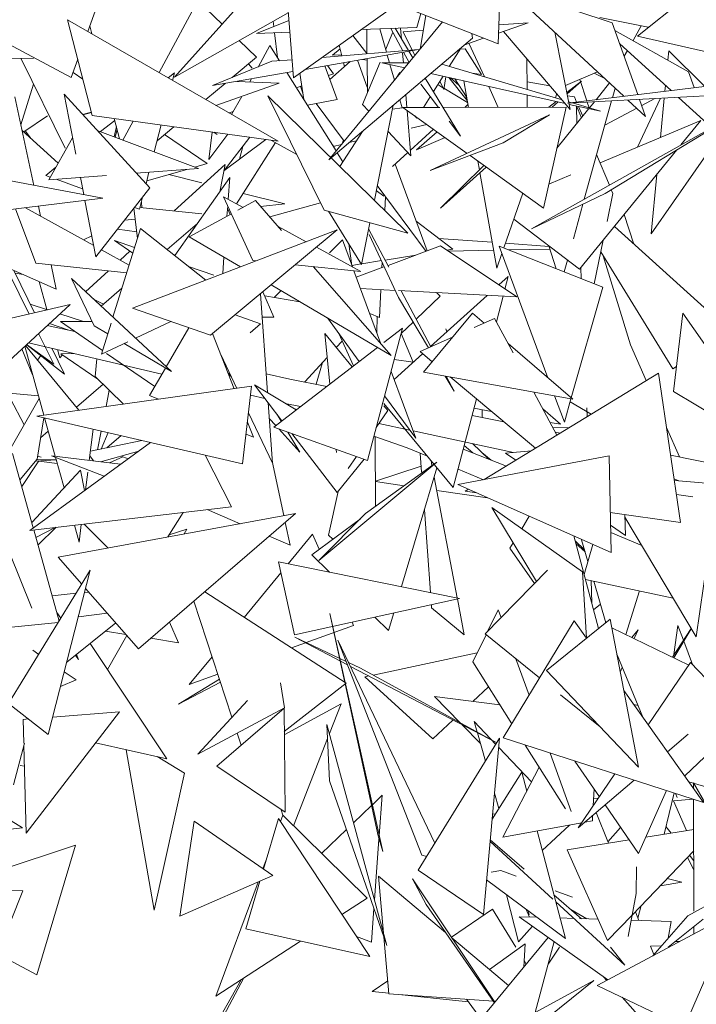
# Model space of a CAD drawing. Header units: metres. Extents: x -14.5 to 19.7, y -19.1 to 4.
# Tile 134 of 218: x 16.891 to 17.032, y 2.642 to 2.847. Entities that reach past the tile are written whole.
import ezdxf

# ---------------------------------------------------------------- set-up
doc = ezdxf.new("R2010")
doc.units = ezdxf.units.M
doc.layers.add('G-IMPT', color=7, linetype='Continuous', lineweight=5)
doc.layers.add('L-PLNT', color=7, linetype='Continuous', lineweight=5, true_color=0x005900)

# ---------------------------------------------------------------- blocks, each defined once
blk = doc.blocks.new('ÁRVORES ORNAMENTAIS - Pequeno e Médio Porte - Ipê-roxo-2976198-A')
at = {"layer": 'G-IMPT', "color": 253, "true_color": 0xaaaaaa}
for p, q in [((6.48214, 2.87264), (6.44848, 2.83509)), ((6.47321, 2.83495), (6.51094, 2.86187)), ((6.51649, 2.86055), (6.51569, 2.84199)), ((6.45541, 2.85485), (6.44527, 2.83602)), ((6.54186, 2.83109), (6.51771, 2.85345)), ((6.51815, 2.85344), (6.53944, 2.84638)), ((6.43043, 2.84459), (6.43329, 2.85254)), ((6.47321, 2.83495), (6.47172, 2.85334)), ((6.54465, 2.84362), (6.55645, 2.85303)), ((6.42697, 2.83497), (6.39711, 2.85103)), ((6.45835, 2.8461), (6.45331, 2.85095)), ((6.49469, 2.85027), (6.51569, 2.84199)), ((6.47211, 2.84846), (6.44848, 2.83509)), ((6.49967, 2.84831), (6.4988, 2.84539)), ((6.49948, 2.84086), (6.50071, 2.8479)), ((6.53687, 2.84746), (6.54692, 2.84543)), ((6.42623, 2.84701), (6.43136, 2.82713)), ((6.42623, 2.84701), (6.46999, 2.82174)), ((6.43086, 2.84577), (6.4313, 2.84408)), ((6.47224, 2.84685), (6.46553, 2.84413)), ((6.46898, 2.84669), (6.46911, 2.84558)), ((6.50416, 2.84654), (6.48053, 2.81788)), ((6.4988, 2.84539), (6.48723, 2.84495)), ((6.49592, 2.84053), (6.49343, 2.84519)), ((6.49708, 2.84062), (6.49429, 2.84522)), ((6.49546, 2.84527), (6.49564, 2.84299)), ((6.52198, 2.84637), (6.51578, 2.84423)), ((6.52198, 2.84637), (6.51586, 2.84593)), ((6.54476, 2.83145), (6.53944, 2.84638)), ((6.54545, 2.84573), (6.54376, 2.84268)), ((6.47244, 2.84439), (6.46553, 2.84413)), ((6.46926, 2.84427), (6.46985, 2.83917)), ((6.51039, 2.84317), (6.48053, 2.81788)), ((6.48846, 2.83996), (6.48554, 2.84375)), ((6.48842, 2.845), (6.48846, 2.83993)), ((6.49116, 2.8451), (6.49252, 2.84026)), ((6.49378, 2.8443), (6.49235, 2.84088)), ((6.50017, 2.84482), (6.49595, 2.84452)), ((6.49842, 2.83958), (6.49595, 2.84452)), ((6.5127, 2.84317), (6.5088, 2.84182)), ((6.51027, 2.84413), (6.51039, 2.84317)), ((6.5168, 2.84458), (6.5307, 2.82838)), ((6.52749, 2.8444), (6.5307, 2.82838)), ((6.54, 2.8448), (6.55531, 2.83617)), ((6.54465, 2.84362), (6.57053, 2.83768)), ((6.46548, 2.83924), (6.46191, 2.84268)), ((6.46582, 2.83718), (6.4683, 2.84164)), ((6.4683, 2.84164), (6.47028, 2.83848)), ((6.48271, 2.84172), (6.48324, 2.83952)), ((6.50794, 2.8411), (6.50555, 2.83728)), ((6.50966, 2.84212), (6.51285, 2.83513)), ((6.54097, 2.84209), (6.55166, 2.8323)), ((6.41919, 2.83896), (6.4095, 2.83905)), ((6.46548, 2.83924), (6.46043, 2.83498)), ((6.47564, 2.83668), (6.49918, 2.84079)), ((6.47915, 2.83919), (6.49918, 2.84079)), ((6.48129, 2.83966), (6.48289, 2.84095)), ((6.4832, 2.83968), (6.48129, 2.83966)), ((6.49269, 2.83966), (6.49314, 2.83806)), ((6.49587, 2.84007), (6.49603, 2.83803)), ((6.49721, 2.83811), (6.49607, 2.84025)), ((6.49802, 2.83909), (6.49719, 2.84044)), ((6.50885, 2.84095), (6.50781, 2.84089)), ((6.51224, 2.83563), (6.50885, 2.84095)), ((6.54259, 2.8406), (6.54192, 2.8394)), ((6.55118, 2.84055), (6.551, 2.8386)), ((6.55118, 2.84055), (6.5587, 2.83316)), ((6.42576, 2.82031), (6.4165, 2.83899)), ((6.42697, 2.83497), (6.42835, 2.8388)), ((6.46871, 2.83836), (6.45635, 2.83332)), ((6.46381, 2.83783), (6.4646, 2.83694)), ((6.46871, 2.83836), (6.47291, 2.83869)), ((6.48225, 2.83043), (6.47971, 2.83739)), ((6.48148, 2.83577), (6.48029, 2.83749)), ((6.48495, 2.83831), (6.48073, 2.83459)), ((6.48359, 2.83807), (6.48378, 2.83728)), ((6.48649, 2.83857), (6.48853, 2.83297)), ((6.48848, 2.83863), (6.4875, 2.83875)), ((6.49121, 2.83817), (6.48755, 2.82942)), ((6.48847, 2.83892), (6.48854, 2.83179)), ((6.49714, 2.83802), (6.49153, 2.83808)), ((6.49153, 2.83808), (6.49631, 2.83702)), ((6.49324, 2.8377), (6.49416, 2.83441)), ((6.50399, 2.83775), (6.52902, 2.83034)), ((6.52171, 2.83886), (6.52174, 2.83249)), ((6.42941, 2.83468), (6.42737, 2.83607)), ((6.44714, 2.83493), (6.44847, 2.83599)), ((6.44806, 2.8344), (6.44847, 2.83599)), ((6.45635, 2.83332), (6.47306, 2.83623)), ((6.47183, 2.83602), (6.48205, 2.81973)), ((6.47532, 2.83045), (6.4745, 2.83587)), ((6.48148, 2.83577), (6.48045, 2.83538)), ((6.49455, 2.83489), (6.49528, 2.83603)), ((6.50171, 2.83582), (6.52965, 2.82961)), ((6.50427, 2.83525), (6.50228, 2.83207)), ((6.50441, 2.83253), (6.50485, 2.83512)), ((6.5055, 2.83498), (6.50928, 2.83022)), ((6.51224, 2.83563), (6.51033, 2.83587)), ((6.53637, 2.83618), (6.52974, 2.83331)), ((6.53567, 2.83587), (6.53777, 2.83488)), ((6.55531, 2.83617), (6.55648, 2.83289)), ((6.41917, 2.8336), (6.41653, 2.82518)), ((6.459, 2.83378), (6.455, 2.8304)), ((6.45706, 2.82921), (6.47018, 2.83379)), ((6.46141, 2.8342), (6.47018, 2.83379)), ((6.46409, 2.83407), (6.46446, 2.83473)), ((6.47489, 2.83329), (6.4738, 2.83288)), ((6.47513, 2.83174), (6.47467, 2.8332)), ((6.49963, 2.83358), (6.50331, 2.82878)), ((6.50792, 2.82279), (6.50058, 2.83486)), ((6.50425, 2.83288), (6.50319, 2.83351)), ((6.50441, 2.83253), (6.50362, 2.83421)), ((6.50757, 2.8334), (6.50582, 2.8349)), ((6.50914, 2.831), (6.50671, 2.83471)), ((6.50856, 2.8343), (6.50954, 2.82879)), ((6.51375, 2.83314), (6.51573, 2.82879)), ((6.52649, 2.83329), (6.52173, 2.83409)), ((6.53301, 2.83427), (6.53001, 2.83185)), ((6.53301, 2.83427), (6.53006, 2.8316)), ((6.56432, 2.83385), (6.53012, 2.82965)), ((6.53413, 2.83014), (6.53267, 2.83458)), ((6.53607, 2.83038), (6.53888, 2.83386)), ((6.55049, 2.83337), (6.55037, 2.83214)), ((6.41925, 2.81258), (6.41529, 2.83095)), ((6.4255, 2.83153), (6.44333, 2.81203)), ((6.4255, 2.83153), (6.42794, 2.81909)), ((6.46033, 2.82732), (6.46243, 2.83108)), ((6.46788, 2.83116), (6.47954, 2.80744)), ((6.46788, 2.83116), (6.49696, 2.80264)), ((6.49655, 2.83145), (6.49676, 2.82878)), ((6.50161, 2.831), (6.50022, 2.82878)), ((6.50935, 2.82982), (6.50445, 2.83276)), ((6.50877, 2.83157), (6.50925, 2.83039)), ((6.52175, 2.83137), (6.52176, 2.82879)), ((6.52791, 2.83164), (6.52761, 2.83076)), ((6.53012, 2.82965), (6.57113, 2.83182)), ((6.53156, 2.83095), (6.53014, 2.8312)), ((6.53203, 2.82988), (6.53156, 2.83095)), ((6.53945, 2.8308), (6.54001, 2.83281)), ((6.55321, 2.83087), (6.55914, 2.82544)), ((6.48225, 2.83043), (6.47608, 2.82925)), ((6.47793, 2.82961), (6.48374, 2.82178)), ((6.48755, 2.82942), (6.48888, 2.82801)), ((6.48999, 2.80949), (6.49392, 2.82923)), ((6.49529, 2.83038), (6.49576, 2.82869)), ((6.50878, 2.82879), (6.50943, 2.82936)), ((6.52775, 2.83003), (6.52622, 2.8288)), ((6.52821, 2.82993), (6.52695, 2.8288)), ((6.53039, 2.82993), (6.53099, 2.82976)), ((6.53049, 2.82942), (6.53699, 2.82798)), ((6.53117, 2.8297), (6.53699, 2.82798)), ((6.53303, 2.8266), (6.53199, 2.82909)), ((6.53199, 2.82909), (6.53209, 2.82544)), ((6.53332, 2.82697), (6.53242, 2.829)), ((6.53362, 2.80969), (6.53927, 2.83013)), ((6.53461, 2.82869), (6.53422, 2.82987)), ((6.53469, 2.82866), (6.53572, 2.82995)), ((6.54637, 2.82692), (6.5427, 2.83032)), ((6.54947, 2.83067), (6.54468, 2.82054)), ((6.54637, 2.82692), (6.54512, 2.83044)), ((6.54825, 2.83061), (6.54557, 2.82918)), ((6.55023, 2.83071), (6.54944, 2.82253)), ((6.42207, 2.82704), (6.41712, 2.82371)), ((6.43118, 2.82781), (6.42935, 2.82731)), ((6.43121, 2.82771), (6.42939, 2.82727)), ((6.43136, 2.82713), (6.46999, 2.82174)), ((6.46068, 2.82794), (6.45982, 2.82762)), ((6.49576, 2.82869), (6.49377, 2.82845)), ((6.50926, 2.81923), (6.49591, 2.82878)), ((6.50362, 2.82878), (6.49591, 2.82878)), ((6.49681, 2.82814), (6.49755, 2.81874)), ((6.4988, 2.82652), (6.49841, 2.82704)), ((6.50161, 2.81564), (6.52636, 2.82723)), ((6.52983, 2.8288), (6.50427, 2.82878)), ((6.51679, 2.82139), (6.52636, 2.82723)), ((6.52262, 2.80351), (6.56521, 2.82744)), ((6.52516, 2.80786), (6.52983, 2.8288)), ((6.52793, 2.82029), (6.53457, 2.82852)), ((6.54453, 2.82863), (6.53787, 2.82508)), ((6.53793, 2.8109), (6.56521, 2.82744)), ((6.56474, 2.82723), (6.5475, 2.80252)), ((6.43309, 2.82374), (6.43604, 2.82609)), ((6.43638, 2.82481), (6.43589, 2.82268)), ((6.43593, 2.82649), (6.43705, 2.82224)), ((6.43984, 2.82595), (6.43771, 2.822)), ((6.44425, 2.81953), (6.44568, 2.82513)), ((6.44831, 2.82477), (6.44484, 2.82184)), ((6.49765, 2.82448), (6.50087, 2.82524)), ((6.50554, 2.82589), (6.50792, 2.82279)), ((6.5369, 2.81728), (6.55784, 2.82605)), ((6.5537, 2.82097), (6.55784, 2.82605)), ((6.4243, 2.8172), (6.41678, 2.82401)), ((6.41742, 2.82392), (6.41853, 2.82243)), ((6.43238, 2.82401), (6.45343, 2.81606)), ((6.43653, 2.82422), (6.4361, 2.8226)), ((6.45528, 2.81709), (6.44638, 2.82314)), ((6.45629, 2.82365), (6.45563, 2.81792)), ((6.45563, 2.81792), (6.45953, 2.8232)), ((6.45664, 2.8236), (6.45735, 2.82313)), ((6.45676, 2.82359), (6.45735, 2.82313)), ((6.48285, 2.81648), (6.4875, 2.82379)), ((6.49284, 2.82378), (6.49755, 2.81874)), ((6.50226, 2.82424), (6.49746, 2.81985)), ((6.49876, 2.81994), (6.50302, 2.8237)), ((6.42728, 2.82247), (6.42234, 2.81375)), ((6.45872, 2.81558), (6.46742, 2.8221)), ((6.46413, 2.82256), (6.45881, 2.81564)), ((6.46942, 2.82148), (6.46135, 2.80873)), ((6.46269, 2.82068), (6.46199, 2.81803)), ((6.46862, 2.82193), (6.47386, 2.81899)), ((6.48152, 2.8207), (6.48107, 2.82129)), ((6.48145, 2.82068), (6.48317, 2.82109)), ((6.48322, 2.82115), (6.48358, 2.822)), ((6.48475, 2.82146), (6.48624, 2.82181)), ((6.50469, 2.8225), (6.49876, 2.81994)), ((6.51679, 2.82139), (6.50161, 2.81564)), ((6.48228, 2.81937), (6.48347, 2.81746)), ((6.49695, 2.81938), (6.49377, 2.81648)), ((6.52516, 2.80786), (6.50989, 2.81878)), ((6.53263, 2.79512), (6.55287, 2.81996)), ((6.53883, 2.81262), (6.53619, 2.81899)), ((6.44838, 2.80725), (6.45899, 2.81693)), ((6.45528, 2.81709), (6.45267, 2.81635)), ((6.45785, 2.81122), (6.45899, 2.81693)), ((6.49435, 2.81701), (6.50095, 2.79894)), ((6.51276, 2.81672), (6.50374, 2.80782)), ((6.51152, 2.81762), (6.51184, 2.81581)), ((6.39906, 2.81634), (6.43357, 2.80991)), ((6.42169, 2.81465), (6.4238, 2.81633)), ((6.42265, 2.81431), (6.42169, 2.81465)), ((6.43433, 2.81464), (6.42234, 2.81375)), ((6.45343, 2.81606), (6.44052, 2.8151)), ((6.44255, 2.81289), (6.44316, 2.8153)), ((6.45102, 2.81588), (6.44271, 2.81353)), ((6.45416, 2.81309), (6.4473, 2.81483)), ((6.51322, 2.81639), (6.50374, 2.80782)), ((6.51194, 2.81523), (6.51546, 2.79536)), ((6.52627, 2.81283), (6.53082, 2.81474)), ((6.54869, 2.81483), (6.5475, 2.80252)), ((6.42936, 2.81188), (6.42388, 2.81386)), ((6.4289, 2.81424), (6.4296, 2.81065)), ((6.44851, 2.79797), (6.45997, 2.81422)), ((6.45963, 2.80967), (6.45997, 2.81422)), ((6.4906, 2.81255), (6.50075, 2.79886)), ((6.44333, 2.81203), (6.43214, 2.79774)), ((6.4714, 2.80871), (6.46273, 2.81091)), ((6.4904, 2.81154), (6.49195, 2.81034)), ((6.52082, 2.81096), (6.51691, 2.79956)), ((6.53793, 2.8109), (6.52262, 2.80351)), ((6.53955, 2.8109), (6.53835, 2.80505)), ((6.53955, 2.8109), (6.53922, 2.81168)), ((6.41273, 2.80735), (6.43357, 2.80991)), ((6.42984, 2.80945), (6.43214, 2.79774)), ((6.44119, 2.80761), (6.44183, 2.81011)), ((6.44168, 2.80794), (6.44157, 2.80907)), ((6.46271, 2.80799), (6.45864, 2.8102)), ((6.45864, 2.8102), (6.46476, 2.79696)), ((6.46528, 2.8094), (6.4616, 2.80739)), ((6.46528, 2.8094), (6.47073, 2.80318)), ((6.46634, 2.8082), (6.4714, 2.80871)), ((6.47879, 2.80895), (6.46824, 2.80603)), ((6.49218, 2.80733), (6.49233, 2.81021)), ((6.53135, 2.80149), (6.53334, 2.80868)), ((6.4154, 2.80768), (6.41961, 2.79637)), ((6.43168, 2.80007), (6.41747, 2.80793)), ((6.42062, 2.80619), (6.42017, 2.80827)), ((6.44076, 2.80151), (6.44003, 2.80782)), ((6.44119, 2.80761), (6.44016, 2.80798)), ((6.44129, 2.80799), (6.45416, 2.80666)), ((6.46028, 2.80666), (6.45154, 2.80188)), ((6.45937, 2.80617), (6.45953, 2.80828)), ((6.46001, 2.80652), (6.45949, 2.80775)), ((6.47954, 2.80744), (6.49696, 2.80264)), ((6.48049, 2.80718), (6.48732, 2.79611)), ((6.54393, 2.80035), (6.54191, 2.8065)), ((6.4381, 2.80535), (6.44029, 2.80557)), ((6.45322, 2.80465), (6.44691, 2.79924)), ((6.48732, 2.79611), (6.48906, 2.80482)), ((6.49868, 2.80516), (6.50629, 2.79929)), ((6.51896, 2.80555), (6.53263, 2.79512)), ((6.44141, 2.8036), (6.43566, 2.78517)), ((6.4406, 2.80291), (6.43663, 2.80348)), ((6.43974, 2.78707), (6.48229, 2.80332)), ((6.45495, 2.79288), (6.44141, 2.8036)), ((6.45596, 2.78141), (6.48229, 2.80332)), ((6.47583, 2.80085), (6.47, 2.80403)), ((6.4888, 2.80352), (6.493, 2.79555)), ((6.48894, 2.80234), (6.49504, 2.78926)), ((6.56403, 2.78215), (6.53988, 2.80402)), ((6.40013, 2.80141), (6.42389, 2.79102)), ((6.43129, 2.80206), (6.42953, 2.80126)), ((6.43599, 2.8011), (6.43981, 2.79847)), ((6.43599, 2.8011), (6.44017, 2.79964)), ((6.45154, 2.80188), (6.46216, 2.79563)), ((6.48337, 2.80124), (6.48066, 2.79858)), ((6.48337, 2.80124), (6.48545, 2.79562)), ((6.48468, 2.80039), (6.48534, 2.79595)), ((6.50335, 2.80155), (6.51451, 2.80075)), ((6.51725, 2.80055), (6.52629, 2.7999)), ((6.53755, 2.80116), (6.5357, 2.79209)), ((6.43904, 2.796), (6.43327, 2.79919)), ((6.43717, 2.79704), (6.4392, 2.79889)), ((6.4872, 2.79467), (6.47794, 2.7997)), ((6.50374, 2.79997), (6.49284, 2.79594)), ((6.50374, 2.79997), (6.51957, 2.78938)), ((6.50505, 2.79909), (6.50629, 2.79929)), ((6.50531, 2.79892), (6.5148, 2.79911)), ((6.51651, 2.7984), (6.51546, 2.79536)), ((6.51593, 2.79995), (6.53748, 2.79138)), ((6.51593, 2.79995), (6.52607, 2.77256)), ((6.51789, 2.79917), (6.52647, 2.79934)), ((6.52626, 2.79998), (6.5278, 2.79523)), ((6.55204, 2.77442), (6.53706, 2.79875)), ((6.43854, 2.79442), (6.41961, 2.79637)), ((6.45849, 2.79423), (6.45874, 2.79764)), ((6.46545, 2.79689), (6.46476, 2.79696)), ((6.4872, 2.79467), (6.47357, 2.79606)), ((6.48534, 2.79595), (6.48723, 2.79625)), ((6.48736, 2.79627), (6.49147, 2.79693)), ((6.49158, 2.79547), (6.49164, 2.79656)), ((6.49221, 2.79705), (6.49859, 2.79806)), ((6.52944, 2.79458), (6.53012, 2.79703)), ((6.54321, 2.77943), (6.53755, 2.79794)), ((6.41409, 2.79427), (6.41824, 2.78583)), ((6.41515, 2.79475), (6.41937, 2.78609)), ((6.417, 2.79403), (6.41536, 2.79431)), ((6.42389, 2.79102), (6.42281, 2.79604)), ((6.42996, 2.79047), (6.43472, 2.79481)), ((6.45135, 2.79573), (6.45661, 2.79389)), ((6.47731, 2.79568), (6.49348, 2.77722)), ((6.48575, 2.79482), (6.49135, 2.77965)), ((6.49195, 2.79561), (6.48624, 2.79349)), ((6.53291, 2.79546), (6.53297, 2.79318)), ((6.4219, 2.78677), (6.42033, 2.79258)), ((6.44783, 2.77387), (6.42703, 2.79319)), ((6.42703, 2.79319), (6.4318, 2.78337)), ((6.51585, 2.79187), (6.51783, 2.79366)), ((6.51714, 2.79101), (6.51783, 2.79366)), ((6.43754, 2.79119), (6.4332, 2.78746)), ((6.46632, 2.79003), (6.46777, 2.76948)), ((6.4691, 2.78518), (6.46685, 2.79047)), ((6.46854, 2.79188), (6.49348, 2.77722)), ((6.47058, 2.79068), (6.4692, 2.78926)), ((6.49436, 2.79073), (6.48712, 2.79111)), ((6.49106, 2.78513), (6.49135, 2.79089)), ((6.51957, 2.78938), (6.49503, 2.79069)), ((6.49558, 2.79066), (6.50172, 2.77902)), ((6.5037, 2.78954), (6.50292, 2.79027)), ((6.53748, 2.79138), (6.53092, 2.76839)), ((6.42204, 2.78672), (6.4185, 2.78788)), ((6.43152, 2.78902), (6.43372, 2.78791)), ((6.4745, 2.78838), (6.46722, 2.78959)), ((6.49504, 2.78926), (6.50124, 2.7788)), ((6.5037, 2.78954), (6.49869, 2.78475)), ((6.50169, 2.77908), (6.51346, 2.78971)), ((6.51536, 2.78419), (6.51676, 2.78953)), ((6.4268, 2.78784), (6.37607, 2.77593)), ((6.41213, 2.77435), (6.4268, 2.78784)), ((6.42955, 2.78426), (6.42465, 2.78587)), ((6.45596, 2.78141), (6.43974, 2.78707)), ((6.49106, 2.78513), (6.48903, 2.78595)), ((6.5104, 2.786), (6.50018, 2.77376)), ((6.51279, 2.78394), (6.5104, 2.786)), ((6.55219, 2.76973), (6.55413, 2.786)), ((6.57507, 2.75593), (6.55413, 2.786)), ((6.42626, 2.78252), (6.42245, 2.78384)), ((6.43137, 2.78427), (6.42476, 2.78426)), ((6.4335, 2.77823), (6.42476, 2.78426)), ((6.43527, 2.7839), (6.43326, 2.77746)), ((6.44769, 2.7843), (6.44035, 2.78082)), ((6.46107, 2.78566), (6.46635, 2.78377)), ((6.46421, 2.7819), (6.46635, 2.78377)), ((6.4691, 2.78518), (6.46666, 2.78519)), ((6.48023, 2.78501), (6.48686, 2.77599)), ((6.49057, 2.78532), (6.4905, 2.78196)), ((6.49807, 2.78416), (6.49555, 2.78175)), ((6.51498, 2.78492), (6.51074, 2.78303)), ((6.51498, 2.78492), (6.51881, 2.77773)), ((6.42022, 2.7818), (6.42336, 2.77541)), ((6.42776, 2.78219), (6.42203, 2.78346)), ((6.43458, 2.78172), (6.4318, 2.78337)), ((6.44675, 2.77487), (6.45147, 2.78298)), ((6.46089, 2.77031), (6.45637, 2.78175)), ((6.48537, 2.77483), (6.47971, 2.78177)), ((6.47971, 2.78177), (6.48074, 2.77127)), ((6.48261, 2.78177), (6.48563, 2.77503)), ((6.48858, 2.75538), (6.49586, 2.7829)), ((6.49195, 2.7799), (6.49586, 2.7829)), ((6.49808, 2.77582), (6.49558, 2.78178)), ((6.50485, 2.78273), (6.50503, 2.7821)), ((6.44583, 2.77331), (6.41811, 2.77985)), ((6.43875, 2.78007), (6.43326, 2.77746)), ((6.44783, 2.77387), (6.43799, 2.7797)), ((6.48331, 2.78021), (6.48208, 2.77886)), ((6.50626, 2.78104), (6.49948, 2.77802)), ((6.41897, 2.77321), (6.41673, 2.77859)), ((6.41733, 2.77913), (6.42131, 2.76481)), ((6.41748, 2.77928), (6.42861, 2.76582)), ((6.41772, 2.7795), (6.42336, 2.77541)), ((6.41779, 2.77945), (6.42559, 2.77334)), ((6.42297, 2.77871), (6.42559, 2.77334)), ((6.42463, 2.77672), (6.42417, 2.77842)), ((6.44434, 2.77075), (6.43434, 2.77765)), ((6.46908, 2.76231), (6.49064, 2.77889)), ((6.49948, 2.77802), (6.50199, 2.77592)), ((6.53127, 2.7681), (6.51777, 2.77967)), ((6.54646, 2.77198), (6.54321, 2.77943)), ((6.41999, 2.77625), (6.42066, 2.77721)), ((6.4252, 2.77735), (6.42463, 2.77672)), ((6.42771, 2.77759), (6.42486, 2.77758)), ((6.43251, 2.77231), (6.42486, 2.77758)), ((6.43231, 2.7765), (6.43198, 2.77282)), ((6.4581, 2.77738), (6.46142, 2.77038)), ((6.48019, 2.7768), (6.47555, 2.7717)), ((6.47922, 2.77573), (6.47793, 2.77122)), ((6.4941, 2.77222), (6.50002, 2.77757)), ((6.49807, 2.77581), (6.49414, 2.77639)), ((6.44324, 2.76886), (6.44659, 2.7746)), ((6.45961, 2.77354), (6.46025, 2.77284)), ((6.49348, 2.7739), (6.49862, 2.76)), ((6.53127, 2.7681), (6.50018, 2.77376)), ((6.54904, 2.77355), (6.51282, 2.75141)), ((6.54904, 2.77355), (6.55364, 2.74246)), ((6.55281, 2.77492), (6.55204, 2.77442)), ((6.43789, 2.76711), (6.43198, 2.77282)), ((6.47245, 2.77232), (6.46749, 2.77342)), ((6.48011, 2.77079), (6.47245, 2.77232)), ((6.50472, 2.77293), (6.50657, 2.76982)), ((6.50495, 2.77289), (6.50657, 2.76982)), ((6.50578, 2.77274), (6.52346, 2.75791)), ((6.40705, 2.76998), (6.42018, 2.76884)), ((6.46449, 2.77081), (6.41983, 2.7646)), ((6.42807, 2.76648), (6.43361, 2.77124)), ((6.43489, 2.77001), (6.43423, 2.7666)), ((6.46262, 2.75471), (6.46449, 2.77081)), ((6.4708, 2.76364), (6.46507, 2.7711)), ((6.46507, 2.7711), (6.47374, 2.76589)), ((6.52315, 2.76957), (6.52792, 2.76064)), ((6.55219, 2.76973), (6.57507, 2.75593)), ((6.42035, 2.76826), (6.41261, 2.75466)), ((6.41722, 2.76276), (6.4144, 2.76823)), ((6.44511, 2.76811), (6.44324, 2.76886)), ((6.46726, 2.76825), (6.46427, 2.76895)), ((6.46792, 2.7674), (6.4688, 2.75482)), ((6.49213, 2.76882), (6.49862, 2.76)), ((6.50639, 2.74976), (6.51119, 2.7682)), ((6.52746, 2.76879), (6.52948, 2.76333)), ((6.53086, 2.76817), (6.52948, 2.76333)), ((6.53069, 2.76757), (6.53506, 2.76501)), ((6.47463, 2.76658), (6.47147, 2.76726)), ((6.47386, 2.76598), (6.47324, 2.7662)), ((6.49277, 2.76575), (6.4904, 2.76227)), ((6.50639, 2.74976), (6.49195, 2.76723)), ((6.49277, 2.76575), (6.49195, 2.76676)), ((6.51436, 2.76555), (6.51068, 2.76623)), ((6.51242, 2.76591), (6.51238, 2.76433)), ((6.52866, 2.7629), (6.525, 2.76611)), ((6.53421, 2.76448), (6.53416, 2.76636)), ((6.53416, 2.76636), (6.53421, 2.76448)), ((6.46262, 2.75471), (6.41983, 2.7646)), ((6.42131, 2.76426), (6.41992, 2.75567)), ((6.42147, 2.76423), (6.42368, 2.75628)), ((6.46488, 2.76021), (6.46363, 2.76338)), ((6.46384, 2.76527), (6.4688, 2.75482)), ((6.46815, 2.76412), (6.4695, 2.76263)), ((6.46978, 2.76497), (6.47065, 2.76352)), ((6.51689, 2.76342), (6.51029, 2.76474)), ((6.52866, 2.7629), (6.5265, 2.7633)), ((6.42063, 2.76008), (6.42224, 2.76146)), ((6.43155, 2.7619), (6.43075, 2.75541)), ((6.43324, 2.7615), (6.43249, 2.75761)), ((6.48858, 2.75538), (6.46908, 2.76231)), ((6.47012, 2.76194), (6.47448, 2.75713)), ((6.472, 2.76127), (6.47448, 2.75713)), ((6.49738, 2.76168), (6.49095, 2.76307)), ((6.51893, 2.75705), (6.49805, 2.76154)), ((6.52711, 2.76215), (6.53048, 2.76221)), ((6.52863, 2.76107), (6.52757, 2.76129)), ((6.55339, 2.75612), (6.55071, 2.76226)), ((6.40421, 2.76074), (6.41883, 2.72469)), ((6.43098, 2.75729), (6.44169, 2.75955)), ((6.4332, 2.75776), (6.43467, 2.76117)), ((6.43736, 2.76055), (6.43443, 2.75802)), ((6.46488, 2.76021), (6.46333, 2.76083)), ((6.48227, 2.7487), (6.47285, 2.76097)), ((6.49678, 2.75802), (6.48991, 2.76041)), ((6.49021, 2.74584), (6.49018, 2.76031)), ((6.44349, 2.75914), (6.41842, 2.74085)), ((6.43311, 2.75511), (6.44103, 2.75734)), ((6.48207, 2.75769), (6.48214, 2.75701)), ((6.50103, 2.75625), (6.49678, 2.75802)), ((6.51743, 2.75422), (6.50847, 2.75775)), ((6.50867, 2.75853), (6.51043, 2.75698)), ((6.51039, 2.75888), (6.5138, 2.75565)), ((6.52262, 2.7574), (6.51728, 2.75689)), ((6.4191, 2.74135), (6.41482, 2.7568)), ((6.41992, 2.75567), (6.41637, 2.75146)), ((6.42029, 2.75532), (6.41672, 2.74995)), ((6.42388, 2.75555), (6.41958, 2.75527)), ((6.42386, 2.75562), (6.41976, 2.75549)), ((6.42078, 2.75605), (6.42001, 2.75625)), ((6.42024, 2.75524), (6.42411, 2.75474)), ((6.43387, 2.75212), (6.42288, 2.75638)), ((6.42288, 2.75638), (6.43726, 2.7546)), ((6.42374, 2.75605), (6.42551, 2.7497)), ((6.43165, 2.75529), (6.43087, 2.75638)), ((6.43494, 2.75489), (6.43769, 2.75617)), ((6.4388, 2.75572), (6.43735, 2.75631)), ((6.45486, 2.75651), (6.46031, 2.74577)), ((6.47118, 2.74391), (6.46877, 2.75523)), ((6.48227, 2.7487), (6.48786, 2.75563)), ((6.48626, 2.7562), (6.48456, 2.7537)), ((6.49982, 2.75296), (6.49954, 2.75687)), ((6.50196, 2.75435), (6.50177, 2.75535)), ((6.53877, 2.75633), (6.50736, 2.75037)), ((6.51236, 2.75702), (6.51428, 2.75546)), ((6.5194, 2.75543), (6.51728, 2.75689)), ((6.53877, 2.75633), (6.53922, 2.73622)), ((6.57749, 2.75129), (6.55156, 2.75648)), ((6.41879, 2.74249), (6.42895, 2.75339)), ((6.42977, 2.74913), (6.42895, 2.75339)), ((6.47848, 2.73459), (6.50295, 2.75501)), ((6.48816, 2.74436), (6.50295, 2.75501)), ((6.4902, 2.75108), (6.49973, 2.75423)), ((6.49564, 2.72915), (6.503, 2.75386)), ((6.50009, 2.75296), (6.50236, 2.75464)), ((6.51271, 2.75139), (6.50739, 2.7536)), ((6.43044, 2.75296), (6.42999, 2.74929)), ((6.5072, 2.72682), (6.50242, 2.75192)), ((6.55229, 2.75157), (6.55327, 2.75113)), ((6.55234, 2.75121), (6.56143, 2.75046)), ((6.4902, 2.75101), (6.49619, 2.75014)), ((6.50295, 2.74917), (6.51351, 2.74764)), ((6.50736, 2.75037), (6.53922, 2.73622)), ((6.50954, 2.7494), (6.50885, 2.74898)), ((6.50885, 2.74898), (6.51129, 2.74863)), ((6.55684, 2.71872), (6.56143, 2.75046)), ((6.48044, 2.73987), (6.48247, 2.74895)), ((6.55615, 2.74784), (6.55277, 2.74832)), ((6.46031, 2.74577), (6.41842, 2.74085)), ((6.45526, 2.74517), (6.46209, 2.74224)), ((6.50165, 2.72793), (6.5004, 2.74512)), ((6.52367, 2.73023), (6.51438, 2.74563)), ((6.51438, 2.74563), (6.53325, 2.73221)), ((6.42427, 2.73529), (6.4736, 2.74436)), ((6.44099, 2.71622), (6.4736, 2.74436)), ((6.44708, 2.73948), (6.45027, 2.74459)), ((6.477, 2.73577), (6.48709, 2.74328)), ((6.48816, 2.74436), (6.47848, 2.73459)), ((6.52218, 2.74379), (6.52062, 2.74119)), ((6.53903, 2.74459), (6.55364, 2.74246)), ((6.54206, 2.74415), (6.54222, 2.73982)), ((6.54208, 2.74359), (6.55684, 2.71872)), ((6.42448, 2.72197), (6.41922, 2.74094)), ((6.42367, 2.74146), (6.41966, 2.73935)), ((6.4239, 2.74149), (6.42009, 2.73778)), ((6.42766, 2.74193), (6.42864, 2.73843)), ((6.42909, 2.7421), (6.42864, 2.73843)), ((6.42967, 2.74217), (6.43462, 2.73719)), ((6.44737, 2.73995), (6.45105, 2.74111)), ((6.45049, 2.74011), (6.45105, 2.74111)), ((6.47248, 2.73779), (6.47147, 2.74252)), ((6.54222, 2.73982), (6.53909, 2.74196)), ((6.46814, 2.73965), (6.47248, 2.73779)), ((6.47713, 2.74005), (6.47209, 2.73389)), ((6.47854, 2.73692), (6.47713, 2.74005)), ((6.48044, 2.73987), (6.48134, 2.739)), ((6.53143, 2.73969), (6.5366, 2.72044)), ((6.53307, 2.73888), (6.53438, 2.7344)), ((6.54558, 2.7377), (6.53913, 2.74039)), ((6.51883, 2.73824), (6.51818, 2.73716)), ((6.51818, 2.73716), (6.52325, 2.72979)), ((6.5317, 2.73866), (6.53368, 2.73678)), ((6.53186, 2.73809), (6.5338, 2.73637)), ((6.53358, 2.73168), (6.53542, 2.73791)), ((6.42427, 2.73529), (6.42919, 2.72967)), ((6.477, 2.73577), (6.48065, 2.73217)), ((6.47009, 2.7343), (6.47337, 2.71912)), ((6.47009, 2.7343), (6.50768, 2.72672)), ((6.41399, 2.70486), (6.43097, 2.73258)), ((6.42221, 2.69841), (6.43097, 2.73258)), ((6.47057, 2.73205), (6.46297, 2.72277)), ((6.51299, 2.71933), (6.52599, 2.73259)), ((6.5341, 2.71843), (6.53325, 2.73221)), ((6.53385, 2.73065), (6.55207, 2.72677)), ((6.42999, 2.72876), (6.44099, 2.71622)), ((6.53504, 2.7304), (6.53516, 2.72581)), ((6.53505, 2.7304), (6.53516, 2.7258)), ((6.53559, 2.73028), (6.53811, 2.72166)), ((6.42802, 2.72777), (6.42301, 2.72725)), ((6.43063, 2.72803), (6.42978, 2.72794)), ((6.48414, 2.70908), (6.45475, 2.72809)), ((6.47337, 2.71912), (6.50768, 2.72672)), ((6.50866, 2.71912), (6.50724, 2.72662)), ((6.54223, 2.71921), (6.54508, 2.72826)), ((6.4604, 2.70199), (6.45246, 2.72612)), ((6.50188, 2.72475), (6.50184, 2.72542)), ((6.50866, 2.71912), (6.50188, 2.72475)), ((6.53556, 2.7243), (6.53699, 2.72548)), ((6.42398, 2.72377), (6.42487, 2.72261)), ((6.42849, 2.7229), (6.43447, 2.72365)), ((6.48387, 2.70926), (6.48077, 2.72359)), ((6.48396, 2.7092), (6.48077, 2.72359)), ((6.49009, 2.72283), (6.49292, 2.72003)), ((6.49292, 2.72003), (6.49401, 2.72369)), ((6.51361, 2.71996), (6.51574, 2.7243)), ((6.51574, 2.7243), (6.51632, 2.72272)), ((6.539, 2.72237), (6.52578, 2.71172)), ((6.54486, 2.69165), (6.539, 2.72237)), ((6.39809, 2.71906), (6.42432, 2.72173)), ((6.42606, 2.71343), (6.43627, 2.7216)), ((6.44929, 2.71749), (6.44743, 2.72178)), ((6.48569, 2.72105), (6.47583, 2.71752)), ((6.48569, 2.72105), (6.48537, 2.72178)), ((6.51677, 2.6977), (6.53151, 2.72206)), ((6.5341, 2.71842), (6.53151, 2.72206)), ((6.53934, 2.7206), (6.55536, 2.71286)), ((6.55192, 2.71452), (6.55581, 2.72046)), ((6.55223, 2.71437), (6.55585, 2.72039)), ((6.55224, 2.71502), (6.55303, 2.72111)), ((6.55421, 2.71801), (6.55303, 2.72111)), ((6.43835, 2.71923), (6.43414, 2.71989)), ((6.43456, 2.71194), (6.43855, 2.719)), ((6.44929, 2.71749), (6.44352, 2.71841)), ((6.47349, 2.71862), (6.48415, 2.7136)), ((6.47349, 2.71862), (6.48442, 2.7129)), ((6.51043, 2.71349), (6.51321, 2.71915)), ((6.51299, 2.71933), (6.52432, 2.71018)), ((6.54351, 2.71859), (6.5448, 2.7202)), ((6.5448, 2.7202), (6.54402, 2.71834)), ((6.43097, 2.71736), (6.44687, 2.69335)), ((6.47569, 2.71747), (6.47278, 2.71643)), ((6.49985, 2.67333), (6.48241, 2.71806)), ((6.50258, 2.67582), (6.48241, 2.71806)), ((6.55614, 2.71295), (6.55429, 2.71779)), ((6.419, 2.71594), (6.42026, 2.71508)), ((6.42849, 2.71398), (6.42791, 2.71491)), ((6.42849, 2.71398), (6.42807, 2.71504)), ((6.45626, 2.71458), (6.45154, 2.70882)), ((6.48972, 2.71077), (6.51136, 2.71538)), ((6.54579, 2.70201), (6.54042, 2.71496)), ((6.48465, 2.71336), (6.48713, 2.71219)), ((6.48503, 2.71258), (6.51542, 2.69667)), ((6.48713, 2.71219), (6.51542, 2.69667)), ((6.51043, 2.71349), (6.51855, 2.70064)), ((6.51943, 2.71413), (6.52216, 2.7066)), ((6.5415, 2.71236), (6.5411, 2.7114)), ((6.54692, 2.70043), (6.55572, 2.71339)), ((6.56059, 2.70829), (6.55572, 2.71339)), ((6.42555, 2.71147), (6.42806, 2.70976)), ((6.45746, 2.71094), (6.45154, 2.70882)), ((6.48805, 2.71042), (6.48884, 2.71058)), ((6.50217, 2.69754), (6.48805, 2.71042)), ((6.54486, 2.69165), (6.52578, 2.71172)), ((6.42476, 2.70838), (6.42806, 2.70976)), ((6.44931, 2.7047), (6.4578, 2.70989)), ((6.44931, 2.7047), (6.458, 2.7093)), ((6.47129, 2.70394), (6.47046, 2.70915)), ((6.48414, 2.70908), (6.47127, 2.69907)), ((6.49076, 2.67733), (6.48394, 2.70892)), ((6.49174, 2.67406), (6.48401, 2.70898)), ((6.51043, 2.70528), (6.51369, 2.70834)), ((6.51608, 2.70455), (6.50248, 2.70632)), ((6.50783, 2.70084), (6.50248, 2.70632)), ((6.52865, 2.70668), (6.53694, 2.69998)), ((6.55841, 2.6843), (6.54183, 2.70758)), ((6.41399, 2.70486), (6.42221, 2.69841)), ((6.45332, 2.69434), (6.46362, 2.70546)), ((6.48307, 2.70477), (6.47127, 2.69836)), ((6.48307, 2.70477), (6.48065, 2.69859)), ((6.54393, 2.70462), (6.54479, 2.70442)), ((6.5545, 2.68979), (6.57085, 2.70538)), ((6.43702, 2.70315), (6.41767, 2.6779)), ((6.43702, 2.70315), (6.42314, 2.70204)), ((6.47129, 2.70394), (6.45332, 2.69434)), ((6.47122, 2.7039), (6.45724, 2.69184)), ((6.47122, 2.7039), (6.47144, 2.68225)), ((6.41809, 2.70164), (6.41704, 2.70156)), ((6.41704, 2.70156), (6.41717, 2.6966)), ((6.48013, 2.70053), (6.48067, 2.68878)), ((6.48013, 2.70053), (6.49259, 2.65458)), ((6.50217, 2.69754), (6.50632, 2.70143)), ((6.51204, 2.69652), (6.50822, 2.70044)), ((6.51524, 2.69637), (6.51074, 2.70109)), ((6.51136, 2.6989), (6.51074, 2.70109)), ((6.46231, 2.69621), (6.46149, 2.6987)), ((6.51308, 2.69287), (6.5114, 2.69877)), ((6.55522, 2.69852), (6.55091, 2.69483)), ((6.41499, 2.68798), (6.41731, 2.69664)), ((6.41718, 2.69615), (6.41767, 2.6779)), ((6.43204, 2.69665), (6.44687, 2.69335)), ((6.48026, 2.6976), (6.47317, 2.67946)), ((6.49911, 2.67019), (6.51602, 2.69764)), ((6.51268, 2.66099), (6.51602, 2.69764)), ((6.51677, 2.6977), (6.55841, 2.6843)), ((6.52134, 2.69623), (6.52974, 2.68293)), ((6.43842, 2.69523), (6.44427, 2.6619)), ((6.45055, 2.69035), (6.44483, 2.69381)), ((6.52266, 2.68859), (6.51585, 2.69573)), ((6.52652, 2.69456), (6.53091, 2.68244)), ((6.39354, 2.69348), (6.41686, 2.679)), ((6.4173, 2.69181), (6.41637, 2.69195)), ((6.47144, 2.68225), (6.45724, 2.69184)), ((6.53166, 2.6929), (6.53677, 2.68548)), ((6.45055, 2.69035), (6.44427, 2.6619)), ((6.51448, 2.68079), (6.52061, 2.69057)), ((6.51672, 2.67709), (6.52423, 2.69165)), ((6.52061, 2.69057), (6.52165, 2.68664)), ((6.53236, 2.679), (6.53999, 2.69023)), ((6.48067, 2.68878), (6.49259, 2.65458)), ((6.544, 2.68894), (6.53236, 2.679)), ((6.56491, 2.68572), (6.55538, 2.68856)), ((6.56924, 2.66572), (6.55635, 2.68837)), ((6.55635, 2.68719), (6.55635, 2.68837)), ((6.48958, 2.68382), (6.49161, 2.68578)), ((6.491, 2.67737), (6.49161, 2.68578)), ((6.51589, 2.68304), (6.51498, 2.68623)), ((6.53547, 2.68357), (6.53566, 2.6871)), ((6.54491, 2.67365), (6.5507, 2.68678)), ((6.55231, 2.68626), (6.5502, 2.67769)), ((6.55295, 2.68535), (6.55261, 2.68617)), ((6.48567, 2.68007), (6.4894, 2.68365)), ((6.53555, 2.68505), (6.53658, 2.68521)), ((6.53795, 2.68377), (6.54491, 2.67365)), ((6.55623, 2.685), (6.55216, 2.68466)), ((6.55216, 2.68466), (6.55487, 2.67845)), ((6.55639, 2.66166), (6.55635, 2.68496)), ((6.47096, 2.68162), (6.47048, 2.68034)), ((6.47064, 2.68279), (6.47098, 2.68162)), ((6.48852, 2.66442), (6.47096, 2.68162)), ((6.51458, 2.68184), (6.5152, 2.68194)), ((6.5353, 2.68046), (6.53536, 2.68156)), ((6.53611, 2.68219), (6.53862, 2.67581)), ((6.44956, 2.66068), (6.45255, 2.68039)), ((6.45255, 2.68039), (6.46891, 2.66909)), ((6.47008, 2.68094), (6.46696, 2.67044)), ((6.47008, 2.68094), (6.48902, 2.65224)), ((6.51672, 2.67709), (6.53308, 2.68006)), ((6.53056, 2.6796), (6.52488, 2.67433)), ((6.53374, 2.68017), (6.5353, 2.68046)), ((6.39518, 2.67672), (6.41686, 2.679)), ((6.47904, 2.6737), (6.4842, 2.67865)), ((6.52382, 2.67837), (6.52969, 2.65604)), ((6.53852, 2.67608), (6.54118, 2.67907)), ((6.54642, 2.67708), (6.55636, 2.67869)), ((6.55171, 2.67793), (6.5506, 2.67931)), ((6.42792, 2.67544), (6.40058, 2.66631)), ((6.42792, 2.67544), (6.41985, 2.64846)), ((6.49004, 2.66399), (6.49095, 2.67669)), ((6.49076, 2.67733), (6.49174, 2.67406)), ((6.5271, 2.66417), (6.51406, 2.67617)), ((6.52111, 2.67044), (6.51409, 2.67649)), ((6.53008, 2.67443), (6.54294, 2.67651)), ((6.49985, 2.67333), (6.50089, 2.67308)), ((6.53848, 2.65556), (6.53008, 2.67443)), ((6.54356, 2.66087), (6.55637, 2.67426)), ((6.55638, 2.67218), (6.55546, 2.67331)), ((6.46754, 2.67238), (6.46685, 2.67051)), ((6.55509, 2.67291), (6.55638, 2.6702)), ((6.49911, 2.67019), (6.51268, 2.66099)), ((6.51428, 2.66977), (6.51629, 2.67015)), ((6.51945, 2.66897), (6.51629, 2.67015)), ((6.54447, 2.67092), (6.54441, 2.66539)), ((6.44956, 2.66068), (6.46891, 2.66909)), ((6.46583, 2.66775), (6.45705, 2.64402)), ((6.46621, 2.66792), (6.46327, 2.65799)), ((6.49085, 2.66899), (6.49191, 2.65709)), ((6.49085, 2.66899), (6.5048, 2.65725)), ((6.49794, 2.6684), (6.50075, 2.66308)), ((6.49794, 2.6684), (6.51502, 2.64279)), ((6.51333, 2.66817), (6.52969, 2.65604)), ((6.5494, 2.66697), (6.55391, 2.66775)), ((6.55086, 2.6685), (6.55391, 2.66775)), ((6.55479, 2.63847), (6.56723, 2.66732)), ((6.41692, 2.66591), (6.38464, 2.66669)), ((6.40787, 2.64323), (6.41692, 2.66591)), ((6.51748, 2.6651), (6.51998, 2.65529)), ((6.53305, 2.66013), (6.52731, 2.66508)), ((6.53117, 2.66457), (6.52754, 2.66593)), ((6.54273, 2.65645), (6.54441, 2.66539)), ((6.48852, 2.66442), (6.48324, 2.661)), ((6.50075, 2.66308), (6.51492, 2.64267)), ((6.54204, 2.65043), (6.52769, 2.66363)), ((6.55517, 2.66073), (6.56274, 2.66496)), ((6.48941, 2.65526), (6.48991, 2.66226)), ((6.51452, 2.66212), (6.50601, 2.65629)), ((6.51942, 2.65418), (6.51452, 2.66212)), ((6.52223, 2.66047), (6.52156, 2.66207)), ((6.5222, 2.66093), (6.52196, 2.66177)), ((6.53083, 2.66205), (6.53416, 2.66009)), ((6.54423, 2.66157), (6.54495, 2.65975)), ((6.54546, 2.66285), (6.54476, 2.66025)), ((6.53854, 2.64743), (6.52006, 2.66054)), ((6.52378, 2.66042), (6.52006, 2.66054)), ((6.53144, 2.66018), (6.52858, 2.66027)), ((6.53649, 2.66002), (6.53262, 2.66014)), ((6.56036, 2.65905), (6.53633, 2.64626)), ((6.53848, 2.65556), (6.54351, 2.66082)), ((6.55166, 2.65953), (6.54336, 2.6598)), ((6.55517, 2.66073), (6.54785, 2.65239)), ((6.55104, 2.65418), (6.55832, 2.66005)), ((6.55108, 2.65607), (6.55166, 2.65953)), ((6.46327, 2.65799), (6.48902, 2.65224)), ((6.51998, 2.65529), (6.52288, 2.65854)), ((6.5564, 2.65694), (6.5564, 2.6585)), ((6.47467, 2.65544), (6.45705, 2.64402)), ((6.48941, 2.65526), (6.48628, 2.6564)), ((6.49197, 2.65635), (6.49302, 2.64452)), ((6.50611, 2.65614), (6.51787, 2.64624)), ((6.51147, 2.63851), (6.52614, 2.65623)), ((6.52132, 2.65493), (6.51393, 2.64956)), ((6.52132, 2.65493), (6.52104, 2.65007)), ((6.52339, 2.64059), (6.52737, 2.65535)), ((6.55347, 2.65538), (6.55253, 2.65538)), ((6.41985, 2.64846), (6.41168, 2.65278)), ((6.52847, 2.65418), (6.5261, 2.65066)), ((6.54204, 2.65043), (6.53908, 2.65418)), ((6.54971, 2.65451), (6.54739, 2.65444)), ((6.54739, 2.65444), (6.54809, 2.65266)), ((6.52156, 2.6507), (6.52112, 2.65142)), ((6.46277, 2.64772), (6.45296, 2.62909)), ((6.46234, 2.64744), (6.45817, 2.64004)), ((6.49278, 2.64723), (6.48954, 2.64501)), ((6.52232, 2.63659), (6.53561, 2.6473)), ((6.52276, 2.64025), (6.53561, 2.6473)), ((6.53754, 2.64814), (6.5383, 2.6473)), ((6.49301, 2.64463), (6.48954, 2.64501)), ((6.56155, 2.63419), (6.53633, 2.64626)), ((6.49302, 2.64452), (6.51472, 2.64297)), ((6.50953, 2.64281), (6.49573, 2.64433)), ((6.51214, 2.63931), (6.50911, 2.64337)), ((6.54147, 2.6438), (6.54589, 2.63892))]:
    blk.add_line(p, q, dxfattribs=at)

msp = doc.modelspace()

# ---------------------------------------------------------------- block references
at = {"layer": 'L-PLNT', "color": 253, "true_color": 0xaaaaaa}
msp.add_blockref('ÁRVORES ORNAMENTAIS - Pequeno e Médio Porte - Ipê-roxo-2976198-A', (10.47483, 0), dxfattribs=at)

doc.saveas('drawing.dxf')
